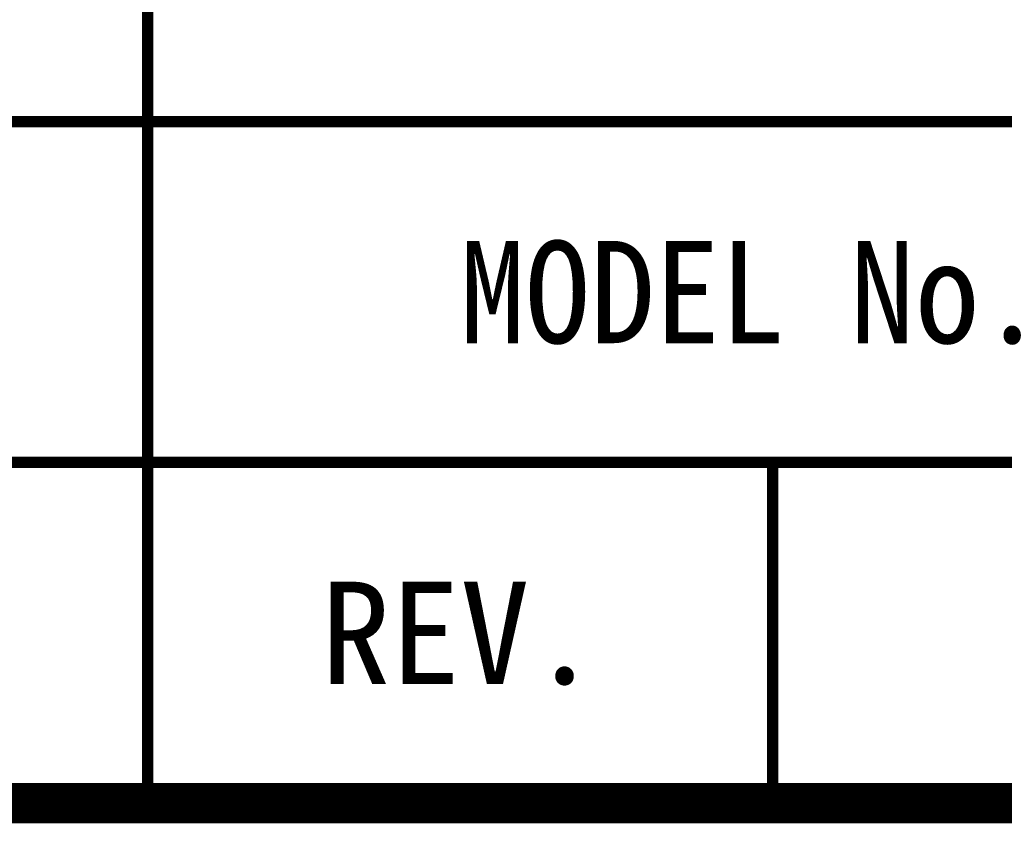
# Model space of a CAD drawing. Header units: millimetres. Extents: x 0 to 462, y -103 to 339.
# Tile 5 of 191: x 371 to 388, y 21 to 35. Entities that reach past the tile are written whole.
import ezdxf

# ---------------------------------------------------------------- set-up
doc = ezdxf.new("R2010")
doc.units = ezdxf.units.MM
doc.header["$LTSCALE"] = 23.1
doc.layers.add('E195SDEPSKLU00R_DXF_FORMAT', color=7, linetype='CONTINUOUS')
doc.styles.add('TEXTSTYLE_4', font='kaiu.ttf')

msp = doc.modelspace()

# ---------------------------------------------------------------- linework, layer by layer
at = {"layer": 'E195SDEPSKLU00R_DXF_FORMAT', "color": 7, "linetype": 'Continuous'}
for p, q in [((373.368, 21.056), (373.056, 21.368)), ((373.368, 21.368), (373.056, 21.056))]:
    msp.add_line(p, q, dxfattribs=at)
at = {"layer": 'E195SDEPSKLU00R_DXF_FORMAT', "color": 40, "linetype": 'Continuous', "const_width": 0.2}
for points in [[(373.212, 51.212), (373.212, 21.212)], [(373.212, 39.212), (373.212, 21.212)], [(271.212, 33.212), (373.212, 33.212)], [(373.212, 33.212), (441.212, 33.212)], [(271.212, 27.212), (373.212, 27.212)], [(373.212, 27.212), (441.212, 27.212)], [(384.212, 27.212), (384.212, 21.212)], [(271.112, 21.212), (373.312, 21.212)], [(373.112, 21.212), (441.312, 21.212)]]:
    msp.add_lwpolyline(points, dxfattribs=at)
at = {"layer": 'E195SDEPSKLU00R_DXF_FORMAT', "color": 5, "linetype": 'Continuous', "const_width": 0.707}
msp.add_lwpolyline([(441.212, 21.212), (21.212, 21.212)], dxfattribs=at)

# ---------------------------------------------------------------- texts
at = {"layer": 'E195SDEPSKLU00R_DXF_FORMAT', "color": 7, "linetype": 'Continuous', "char_height": 1.8, "attachment_point": 2, "line_spacing_factor": 0.9, "style": 'TEXTSTYLE_4'}
for s, insert, width in [('MODEL No.', (384.212, 31.112), 11.49283), ('REV.', (378.712, 25.112), 5.10792)]:
    msp.add_mtext(s, dxfattribs=dict(at, insert=insert, width=width))

doc.saveas('drawing.dxf')
